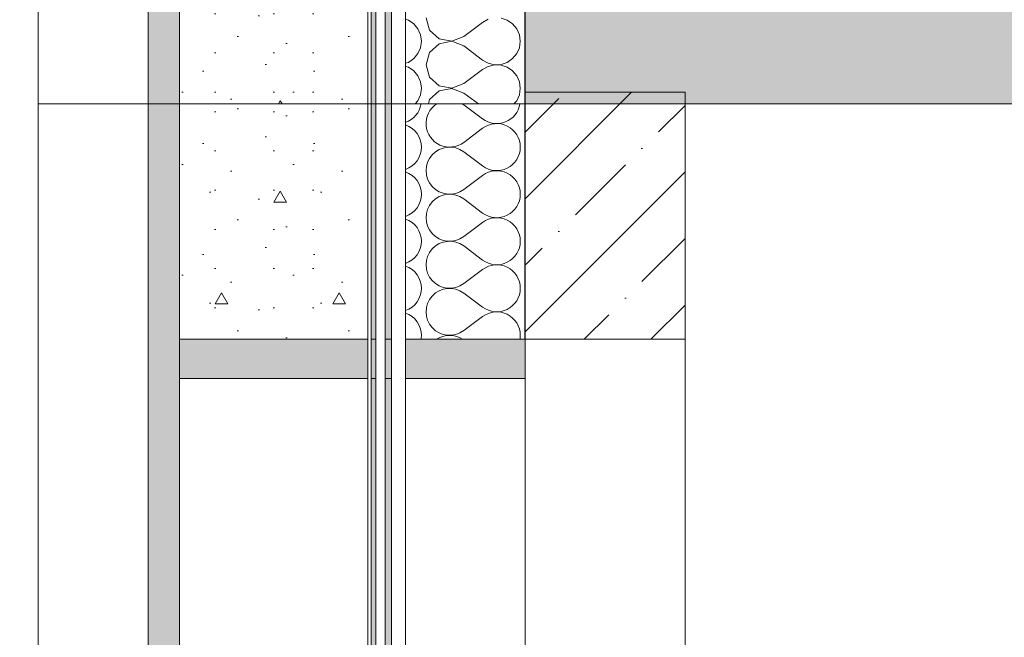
# Model space of a CAD drawing. Header units: millimetres. Extents: x -7244646 to -5701154, y 5723682 to 6071635.
# Tile 168 of 256: x -6402454 to -6401200, y 5786979 to 5787767. Entities that reach past the tile are written whole.
import ezdxf

# ---------------------------------------------------------------- set-up
doc = ezdxf.new("R2010")
doc.units = ezdxf.units.MM
doc.header["$MEASUREMENT"] = 0
doc.set_wipeout_variables(frame=1)
doc.linetypes.add('Wipeout_Contour', pattern=[1000, 0, -1000])
for name, color, linetype, lineweight in [('0_Ном._пера__1', 7, 'Continuous', 0), ('0_Ном._пера__2', 8, 'Continuous', 15), ('0_Ном._пера__21', 7, 'Continuous', 5), ('АР-Чертеж-Размеры.АР_Ном._пера__1', 7, 'Continuous', 0)]:
    doc.layers.add(name, color=color, linetype=linetype, lineweight=lineweight)
doc.layers.add('0_Ном._пера__166', color=7, linetype='Continuous', lineweight=5, true_color=0x97cbff)
doc.layers.add('АР-Чертеж-Размеры.АР', color=7, linetype='Continuous')
doc.styles.add('РЎР“Р•РќР•Р\xa0Р\x98Р\xa0_РЎРўР\x98Р›Р¬_2', font='arial.ttf')
doc.dimstyles.new('СГЕНЕРИР_СТИЛЬ__1', dxfattribs={"dimtxt": 500, "dimasz": 237.5, "dimexe": 0.18, "dimexo": 43263.067461, "dimgap": 0, "dimtad": 1, "dimlfac": 0.001, "dimzin": 0, "dimdsep": 46, "dimtxsty": 'РЎР“Р•РќР•Р\xa0Р\x98Р\xa0_РЎРўР\x98Р›Р¬_2', "dimblk": 'ARROWHEAD_6', "dimblk1": 'ARROWHEAD_6', "dimblk2": 'ARROWHEAD_6', "dimcen": 0.09, "dimclrd": 7, "dimclre": 7, "dimclrt": 7, "dimadec": 0, "dimazin": 0, "dimtfac": 1, "dimtdec": 4, "dimtmove": 2, "dimatfit": 3, "dimfxl": 1, "dimtolj": 1, "dimtzin": 0, "dimarcsym": 0})
doc.dimstyles.new('СГЕНЕРИР_СТИЛЬ__4', dxfattribs={"dimtxt": 270.000005, "dimasz": 237.5, "dimexe": 0.18, "dimexo": 300000, "dimgap": 0, "dimtad": 1, "dimlfac": 0.001, "dimzin": 0, "dimdsep": 46, "dimtxsty": 'РЎР“Р•РќР•Р\xa0Р\x98Р\xa0_РЎРўР\x98Р›Р¬_2', "dimblk": 'ARROWHEAD_6', "dimblk1": 'ARROWHEAD_6', "dimblk2": 'ARROWHEAD_6', "dimcen": 0.09, "dimclrd": 7, "dimclre": 7, "dimclrt": 7, "dimadec": 0, "dimazin": 0, "dimtfac": 1, "dimtdec": 4, "dimtmove": 0, "dimatfit": 3, "dimfxl": 1, "dimtolj": 1, "dimtzin": 0, "dimarcsym": 0})
doc.dimstyles.new('СГЕНЕРИР_СТИЛЬ__5', dxfattribs={"dimtxt": 500, "dimasz": 237.5, "dimexe": 0.18, "dimexo": 300000, "dimgap": 0, "dimtad": 1, "dimlfac": 0.001, "dimzin": 0, "dimdsep": 46, "dimtxsty": 'РЎР“Р•РќР•Р\xa0Р\x98Р\xa0_РЎРўР\x98Р›Р¬_2', "dimblk": 'ARROWHEAD_6', "dimblk1": 'ARROWHEAD_6', "dimblk2": 'ARROWHEAD_6', "dimcen": 0.09, "dimclrd": 7, "dimclre": 7, "dimclrt": 7, "dimadec": 0, "dimazin": 0, "dimtfac": 1, "dimtdec": 4, "dimtmove": 0, "dimatfit": 3, "dimfxl": 1, "dimtolj": 1, "dimtzin": 0, "dimarcsym": 0})
pattern_1 = [(45, (-7387333.12, 5739809.18), (-84.852814, 84.852814), []), (45, (-7387375.54, 5739851.61), (-84.852814, 84.852814), [90, -30, 0, -30])]

# ---------------------------------------------------------------- blocks, each defined once
blk = doc.blocks.new('*D52', base_point=(-7387333.1, 5739809.2))
at = {"layer": 'АР-Чертеж-Размеры.АР_Ном._пера__1', "color": 7, "linetype": 'Continuous', "lineweight": 0, "transparency": 16777216}
for p, q in [((-6411439.3, 5858499.2), (-6411439.3, 5858686.7)), ((-6411314.3, 5858374.2), (-6411564.3, 5858624.2)), ((-6388218.7, 5858499.2), (-6411673.7, 5858499.2)), ((-6411439.3, 5738589.2), (-6411439.3, 5858499.2)), ((-6411564.3, 5738714.2), (-6411314.3, 5738464.2)), ((-6411204.9, 5738589.2), (-6411673.7, 5738589.2)), ((-6411439.3, 5738401.7), (-6411439.3, 5738589.2))]:
    blk.add_line(p, q, dxfattribs=at)
at = {"layer": 'АР-Чертеж-Размеры.АР_Ном._пера__1', "color": 7, "lineweight": 0, "transparency": 16777216, "insert": (-6411889.3, 5853972.3), "char_height": 500, "attachment_point": 7, "rotation": 90, "style": 'РЎР“Р•РќР•Р\xa0Р\x98Р\xa0_РЎРўР\x98Р›Р¬_2'}
blk.add_mtext('\\A1;{\\pql;\\fArial|b0|i0|c204|p0;\\W1.000000;119,91}', dxfattribs=at)
blk = doc.blocks.new('ARROWHEAD_6')
at = {"color": 0, "linetype": 'Continuous', "lineweight": 0}
for p, q in [((-0.5, -0.5), (0.5, 0.5)), ((0, 0), (-1, 0))]:
    blk.add_line(p, q, dxfattribs=at)
blk = doc.blocks.new('*D103', base_point=(-7387333.1, 5739809.2))
at = {"layer": 'АР-Чертеж-Размеры.АР_Ном._пера__1', "color": 7, "linetype": 'Continuous', "lineweight": 0, "transparency": 16777216}
for p, q in [((-6403170.5, 5787484.2), (-6402920.5, 5787234.2)), ((-6402811.1, 5787359.2), (-6403279.9, 5787359.2)), ((-6403045.5, 5785409.2), (-6403045.5, 5787359.2)), ((-6403170.5, 5785534.2), (-6402920.5, 5785284.2)), ((-6402811.1, 5785409.2), (-6403279.9, 5785409.2))]:
    blk.add_line(p, q, dxfattribs=at)
at = {"layer": 'АР-Чертеж-Размеры.АР_Ном._пера__1', "color": 7, "lineweight": 0, "transparency": 16777216, "insert": (-6403099.5, 5786023.8), "char_height": 270, "attachment_point": 7, "rotation": 90, "style": 'РЎР“Р•РќР•Р\xa0Р\x98Р\xa0_РЎРўР\x98Р›Р¬_2'}
blk.add_mtext('\\A1;{\\pql;\\fArial|b0|i0|c204|p0;\\W1.000000;1,95}', dxfattribs=at)
blk = doc.blocks.new('*D104', base_point=(-7387333.1, 5739809.2))
at = {"layer": 'АР-Чертеж-Размеры.АР_Ном._пера__1', "color": 7, "linetype": 'Continuous', "lineweight": 0, "transparency": 16777216}
for p, q in [((-6403045.5, 5788559.2), (-6403045.5, 5790509.2)), ((-6403170.5, 5788684.2), (-6402920.5, 5788434.2)), ((-6402811.1, 5788559.2), (-6403279.9, 5788559.2)), ((-6403045.5, 5787359.2), (-6403045.5, 5788559.2)), ((-6403170.5, 5787484.2), (-6402920.5, 5787234.2)), ((-6402811.1, 5787359.2), (-6403279.9, 5787359.2))]:
    blk.add_line(p, q, dxfattribs=at)
at = {"layer": 'АР-Чертеж-Размеры.АР_Ном._пера__1', "color": 7, "lineweight": 0, "transparency": 16777216, "insert": (-6403099.5, 5787598.8), "char_height": 270, "attachment_point": 7, "rotation": 90, "style": 'РЎР“Р•РќР•Р\xa0Р\x98Р\xa0_РЎРўР\x98Р›Р¬_2'}
blk.add_mtext('\\A1;{\\pql;\\fArial|b0|i0|c204|p0;\\W1.000000;1,20}', dxfattribs=at)
blk = doc.blocks.new('*D146', base_point=(-7387333.1, 5739809.2))
at = {"layer": '0_Ном._пера__1', "color": 7, "linetype": 'Continuous', "lineweight": 0, "transparency": 16777216}
for p, q in [((-6410533.6, 5853209.2), (-6410533.6, 5853396.7)), ((-6410408.6, 5853084.2), (-6410658.6, 5853334.2)), ((-6410299.2, 5853209.2), (-6410767.9, 5853209.2)), ((-6410533.6, 5743109.2), (-6410533.6, 5853209.2)), ((-6410658.6, 5743234.2), (-6410408.6, 5742984.2)), ((-6410299.2, 5743109.2), (-6410767.9, 5743109.2)), ((-6410533.6, 5742921.7), (-6410533.6, 5743109.2))]:
    blk.add_line(p, q, dxfattribs=at)
at = {"layer": '0_Ном._пера__1', "color": 7, "lineweight": 0, "transparency": 16777216, "insert": (-6410633.6, 5797136), "char_height": 500, "attachment_point": 7, "rotation": 90, "style": 'РЎР“Р•РќР•Р\xa0Р\x98Р\xa0_РЎРўР\x98Р›Р¬_2'}
blk.add_mtext('\\A1;{\\pql;\\fArial|b0|i0|c204|p0;\\W1.000000;110,10}', dxfattribs=at)
blk = doc.blocks.new('*X302', base_point=(-7387333.1, 5739809.2))
at = {"layer": '0_Ном._пера__1', "color": 7, "linetype": 'Continuous', "lineweight": 0}
for p, q in [((-6401888.6, 5787658.2), (-6401864.6, 5787640.2)), ((-6401888.6, 5787610.2), (-6401864.6, 5787628.2)), ((-6401888.6, 5787598.2), (-6401864.6, 5787580.2)), ((-6401888.6, 5787550.2), (-6401864.6, 5787568.2)), ((-6401888.6, 5787538.2), (-6401864.6, 5787520.2)), ((-6401888.6, 5787490.2), (-6401864.6, 5787508.2)), ((-6401888.6, 5787478.2), (-6401864.6, 5787460.2)), ((-6401888.6, 5787430.2), (-6401864.6, 5787448.2)), ((-6401888.6, 5787418.2), (-6401864.6, 5787400.2)), ((-6401888.6, 5787370.2), (-6401864.6, 5787388.2))]:
    blk.add_line(p, q, dxfattribs=at)
for centre, start, end in [((-6401972.6, 5787664.2), 289.2776, 350.4059), ((-6401906.6, 5787634.2), 123.5573, 306.8699), ((-6401906.6, 5787634.2), 53.1301, 56.4427), ((-6401846.6, 5787664.2), 233.1301, 350.4059), ((-6401972.6, 5787604.2), 0, 70.7224), ((-6401846.6, 5787604.2), 0, 126.8699), ((-6401972.6, 5787604.2), 289.2776, 0), ((-6401906.6, 5787574.2), 53.1301, 306.8699), ((-6401846.6, 5787604.2), 233.1301, 0), ((-6401972.6, 5787544.2), 0, 70.7224), ((-6401846.6, 5787544.2), 0, 126.8699), ((-6401972.6, 5787544.2), 289.2776, 0), ((-6401906.6, 5787514.2), 53.1301, 306.8699), ((-6401846.6, 5787544.2), 233.1301, 0), ((-6401972.6, 5787484.2), 0, 70.7224), ((-6401846.6, 5787484.2), 0, 126.8699), ((-6401972.6, 5787484.2), 289.2776, 0), ((-6401906.6, 5787454.2), 53.1301, 306.8699), ((-6401846.6, 5787484.2), 233.1301, 0), ((-6401846.6, 5787424.2), 0, 126.8699), ((-6401972.6, 5787424.2), 0, 70.7224), ((-6401972.6, 5787424.2), 289.2776, 0), ((-6401906.6, 5787394.2), 53.1301, 306.8699), ((-6401846.6, 5787424.2), 233.1301, 0), ((-6401972.6, 5787364.2), 0, 70.7224), ((-6401846.6, 5787364.2), 0, 126.8699), ((-6401972.6, 5787364.2), 350.4072, 0), ((-6401906.6, 5787334.2), 56.4449, 123.5551), ((-6401846.6, 5787364.2), 350.4072, 0)]:
    blk.add_arc(centre, 30, start, end, dxfattribs=at)
blk = doc.blocks.new('Штриховка_79_3', base_point=(-7387333.1, 5739809.2))
at = {"color": 254, "linetype": 'Wipeout_Contour', "lineweight": 0, "ltscale": 34520582.81854419}
blk.add_wipeout([(-6401810.6, 5787659.2), (-6401962.7, 5787659.2), (-6401962.7, 5787359.2), (-6401810.6, 5787359.2)], dxfattribs=at)
at = {"layer": '0_Ном._пера__1', "color": 7, "linetype": 'Continuous', "lineweight": 0, "flags": 128}
blk.add_lwpolyline([(-6401810.6, 5787659.2), (-6401810.6, 5787359.2), (-6401962.7, 5787359.2), (-6401962.7, 5787659.2)], close=True, dxfattribs=at)
at = {"layer": '0_Ном._пера__1', "color": 7, "linetype": 'Continuous', "lineweight": 0}
blk.add_blockref('*X302', (-7387333.1, 5739809.2), dxfattribs=at)
blk = doc.blocks.new('*X312', base_point=(-7387333.1, 5739809.2))
at = {"layer": '0_Ном._пера__1', "color": 7, "linetype": 'Continuous', "lineweight": 0}
for p, q in [((-6401959.2, 5787766), (-6401962.7, 5787767.2)), ((-6401936.6, 5787769.2), (-6401932.1, 5787753.4)), ((-6401857.3, 5787767.2), (-6401864.6, 5787763.2)), ((-6401833.2, 5787766), (-6401841, 5787768.7)), ((-6401952.3, 5787761.3), (-6401959.2, 5787766)), ((-6401947.1, 5787755), (-6401952.3, 5787761.3)), ((-6401943.7, 5787747.4), (-6401947.1, 5787755)), ((-6401888.6, 5787745.2), (-6401864.6, 5787763.2)), ((-6401826.3, 5787761.3), (-6401833.2, 5787766)), ((-6401821.1, 5787755), (-6401826.3, 5787761.3)), ((-6401817.7, 5787747.4), (-6401821.1, 5787755)), ((-6401942.6, 5787739.2), (-6401943.7, 5787747.4)), ((-6401932.1, 5787753.4), (-6401920, 5787742.3)), ((-6401920, 5787742.3), (-6401903.9, 5787739.3)), ((-6401903.9, 5787739.3), (-6401888.6, 5787745.2)), ((-6401816.6, 5787739.2), (-6401817.7, 5787747.4)), ((-6401947.1, 5787723.4), (-6401943.7, 5787731)), ((-6401943.7, 5787731), (-6401942.6, 5787739.2)), ((-6401920, 5787736), (-6401932.1, 5787725)), ((-6401903.9, 5787739.1), (-6401920, 5787736)), ((-6401888.6, 5787733.2), (-6401903.9, 5787739.1)), ((-6401888.6, 5787733.2), (-6401864.6, 5787715.2)), ((-6401821.1, 5787723.4), (-6401817.7, 5787731)), ((-6401817.7, 5787731), (-6401816.6, 5787739.2)), ((-6401959.2, 5787712.3), (-6401952.3, 5787717)), ((-6401952.3, 5787717), (-6401947.1, 5787723.4)), ((-6401932.1, 5787725), (-6401936.6, 5787709.2)), ((-6401833.2, 5787712.3), (-6401826.3, 5787717)), ((-6401826.3, 5787717), (-6401821.1, 5787723.4)), ((-6401962.7, 5787711.2), (-6401959.2, 5787712.3)), ((-6401959.2, 5787706), (-6401962.7, 5787707.2)), ((-6401952.3, 5787701.3), (-6401959.2, 5787706)), ((-6401936.6, 5787709.2), (-6401932.1, 5787693.4)), ((-6401864.6, 5787715.2), (-6401857.3, 5787711.2)), ((-6401857.3, 5787707.2), (-6401864.6, 5787703.2)), ((-6401857.3, 5787711.2), (-6401849.3, 5787709.3)), ((-6401849.3, 5787709.1), (-6401857.3, 5787707.2)), ((-6401849.3, 5787709.3), (-6401841, 5787709.7)), ((-6401841, 5787708.7), (-6401849.3, 5787709.1)), ((-6401841, 5787709.7), (-6401833.2, 5787712.3)), ((-6401833.2, 5787706), (-6401841, 5787708.7)), ((-6401826.3, 5787701.3), (-6401833.2, 5787706)), ((-6401947.1, 5787695), (-6401952.3, 5787701.3)), ((-6401943.7, 5787687.4), (-6401947.1, 5787695)), ((-6401932.1, 5787693.4), (-6401920, 5787682.3)), ((-6401888.6, 5787685.2), (-6401864.6, 5787703.2)), ((-6401821.1, 5787695), (-6401826.3, 5787701.3)), ((-6401817.7, 5787687.4), (-6401821.1, 5787695)), ((-6401942.6, 5787679.2), (-6401943.7, 5787687.4)), ((-6401943.7, 5787671), (-6401942.6, 5787679.2)), ((-6401920, 5787682.3), (-6401903.9, 5787679.3)), ((-6401903.9, 5787679.3), (-6401888.6, 5787685.2)), ((-6401816.6, 5787679.2), (-6401817.7, 5787687.4)), ((-6401817.7, 5787671), (-6401816.6, 5787679.2)), ((-6401947.1, 5787663.4), (-6401943.7, 5787671)), ((-6401920, 5787676), (-6401932.1, 5787665)), ((-6401903.9, 5787679.1), (-6401920, 5787676)), ((-6401888.6, 5787673.2), (-6401903.9, 5787679.1)), ((-6401888.6, 5787673.2), (-6401869.9, 5787659.2)), ((-6401821.1, 5787663.4), (-6401817.7, 5787671)), ((-6401950.6, 5787659.2), (-6401947.1, 5787663.4)), ((-6401932.1, 5787665), (-6401933.7, 5787659.2)), ((-6401824.6, 5787659.2), (-6401821.1, 5787663.4))]:
    blk.add_line(p, q, dxfattribs=at)
blk = doc.blocks.new('Штриховка_84_3', base_point=(-7387333.1, 5739809.2))
at = {"color": 254, "linetype": 'Wipeout_Contour', "lineweight": 0, "ltscale": 34522165.53624893}
blk.add_wipeout([(-6401810.6, 5788539.2), (-6401962.7, 5788539.2), (-6401962.7, 5787659.2), (-6401810.6, 5787659.2)], dxfattribs=at)
at = {"layer": '0_Ном._пера__1', "color": 7, "linetype": 'Continuous', "lineweight": 0, "flags": 128}
blk.add_lwpolyline([(-6401810.6, 5788539.2), (-6401810.6, 5787659.2), (-6401962.7, 5787659.2), (-6401962.7, 5788539.2)], close=True, dxfattribs=at)
at = {"layer": '0_Ном._пера__1', "color": 7, "linetype": 'Continuous', "lineweight": 0}
blk.add_blockref('*X312', (-7387333.1, 5739809.2), dxfattribs=at)

msp = doc.modelspace()

# ---------------------------------------------------------------- hatches: boundary and pattern name
at = {"layer": '0_Ном._пера__1', "linetype": 'Continuous', "lineweight": 0, "true_color": 0x000000}
for points in [[(-6402000.673, 5784509.18), (-6402000.673, 5787659.18), (-6402006.673, 5787659.18), (-6402006.673, 5784509.18)], [(-6402010.673, 5787359.18), (-6402010.673, 5787309.18), (-6402250.673, 5787309.18), (-6402250.673, 5787359.18)], [(-6401810.577, 5787359.18), (-6401810.577, 5787309.18), (-6402010.673, 5787309.18), (-6402010.673, 5787359.18)]]:
    msp.add_hatch(color=18, dxfattribs=at).paths.add_polyline_path(points)

# ---------------------------------------------------------------- linework, layer by layer
at = {"layer": '0_Ном._пера__1', "color": 7, "linetype": 'Continuous', "lineweight": 0, "flags": 128}
for points in [[(-6402000.673, 5784509.18), (-6402000.673, 5787659.18), (-6402006.673, 5787659.18), (-6402006.673, 5784509.18)], [(-6402010.673, 5787359.18), (-6402010.673, 5787309.18), (-6402250.673, 5787309.18), (-6402250.673, 5787359.18)], [(-6401810.577, 5787359.18), (-6401810.577, 5787309.18), (-6402010.673, 5787309.18), (-6402010.673, 5787359.18)]]:
    msp.add_lwpolyline(points, close=True, dxfattribs=at)

# ---------------------------------------------------------------- dimensions: what is measured, and where the dimension line sits
at = {"color": 7, "linetype": 'Continuous', "lineweight": 0}
dim = msp.add_linear_dim(base=(-6410533.559, 5853209.181), p1=(-6406170.064, 5743109.18), p2=(-6401574.763, 5853209.181), angle=90, dimstyle='СГЕНЕРИР_СТИЛЬ__5', dxfattribs=at)
dim.commit()
dim.dimension.update_dxf_attribs({"geometry": '*D146', "text_midpoint": (-6410883.559, 5798163.771), "dimtype": 160, "text_rotation": 90})
at = {"layer": 'АР-Чертеж-Размеры.АР', "color": 7, "linetype": 'Continuous', "lineweight": 0}
for base, p1, p2, dimstyle, picture, middle in [((-6411439.299, 5858499.18), (-6410669.971, 5738589.18), (-6383892.346, 5858499.18), 'СГЕНЕРИР_СТИЛЬ__1', '*D52', (-6412139.299, 5855000.125)), ((-6403045.484, 5788559.18), (-6401606.707, 5787359.18), (-6401574.773, 5788559.18), 'СГЕНЕРИР_СТИЛЬ__4', '*D104', (-6403234.484, 5787948.375)), ((-6403045.484, 5787359.18), (-6401574.773, 5785409.18), (-6401606.707, 5787359.18), 'СГЕНЕРИР_СТИЛЬ__4', '*D103', (-6403234.484, 5786373.375))]:
    dim = msp.add_linear_dim(base=base, p1=p1, p2=p2, angle=90, dimstyle=dimstyle, dxfattribs=at)
    dim.commit()
    dim.dimension.update_dxf_attribs({"geometry": picture, "text_midpoint": middle, "dimtype": 160, "text_rotation": 90})

# ---------------------------------------------------------------- next in the draw order: wipeouts: each hides what was drawn before it
at = {"color": 254, "linetype": 'Wipeout_Contour', "lineweight": 0, "ltscale": 34517013.26601911}
msp.add_wipeout([(-6401962.673, 5784509.18), (-6401962.673, 5787659.18), (-6401980.673, 5787659.18), (-6401980.673, 5784509.18)], dxfattribs=at)

# ---------------------------------------------------------------- next in the draw order: hatches: boundary and pattern name
at = {"layer": '0_Ном._пера__1', "linetype": 'Continuous', "lineweight": 0, "true_color": 0x000000}
msp.add_hatch(color=18, dxfattribs=at).paths.add_polyline_path([(-6401980.673, 5784509.18), (-6401980.673, 5787659.18), (-6401988.673, 5787659.18), (-6401988.673, 5784509.18)])

# ---------------------------------------------------------------- next in the draw order: linework, layer by layer
at = {"layer": '0_Ном._пера__1', "color": 7, "linetype": 'Continuous', "lineweight": 0, "flags": 128}
for points in [[(-6401980.673, 5784509.18), (-6401980.673, 5787659.18), (-6401988.673, 5787659.18), (-6401988.673, 5784509.18)], [(-6401962.673, 5784509.18), (-6401962.673, 5787659.18), (-6401980.673, 5787659.18), (-6401980.673, 5784509.18)]]:
    msp.add_lwpolyline(points, close=True, dxfattribs=at)

# ---------------------------------------------------------------- next in the draw order: block references
at = {"layer": '0_Ном._пера__1', "color": 7, "linetype": 'Continuous', "lineweight": 0}
msp.add_blockref('Штриховка_79_3', (-7387333.115, 5739809.18), dxfattribs=at)

# ---------------------------------------------------------------- next in the draw order: wipeouts: each hides what was drawn before it
at = {"color": 254, "linetype": 'Wipeout_Contour', "lineweight": 0, "ltscale": 34517081.52010939}
msp.add_wipeout([(-6401988.673, 5784509.18), (-6401988.673, 5787659.18), (-6402000.673, 5787659.18), (-6402000.673, 5784509.18)], dxfattribs=at)

# ---------------------------------------------------------------- next in the draw order: linework, layer by layer
at = {"layer": '0_Ном._пера__1', "color": 7, "linetype": 'Continuous', "lineweight": 0, "flags": 128}
msp.add_lwpolyline([(-6401988.673, 5784509.18), (-6401988.673, 5787659.18), (-6402000.673, 5787659.18), (-6402000.673, 5784509.18)], close=True, dxfattribs=at)

# ---------------------------------------------------------------- next in the draw order: wipeouts: each hides what was drawn before it
at = {"color": 254, "linetype": 'Wipeout_Contour', "lineweight": 0, "ltscale": 34525463.07919243}
msp.add_wipeout([(-6401962.673, 5787659.18), (-6401962.673, 5790809.18), (-6401980.673, 5790809.18), (-6401980.673, 5787659.18)], dxfattribs=at)
at = {"color": 254, "linetype": 'Wipeout_Contour', "lineweight": 0, "ltscale": 34517077.40173309}
msp.add_wipeout([(-6401606.707, 5787359.18), (-6401606.707, 5785439.18), (-6401810.577, 5785439.18), (-6401810.577, 5787359.18)], dxfattribs=at)

# ---------------------------------------------------------------- next in the draw order: hatches: boundary and pattern name
at = {"layer": '0_Ном._пера__1', "linetype": 'Continuous', "lineweight": 0, "true_color": 0x000000}
msp.add_hatch(color=18, dxfattribs=at).paths.add_polyline_path([(-6401980.673, 5787659.18), (-6401980.673, 5790809.18), (-6401988.673, 5790809.18), (-6401988.673, 5787659.18)])

# ---------------------------------------------------------------- next in the draw order: linework, layer by layer
at = {"layer": '0_Ном._пера__1', "color": 7, "linetype": 'Continuous', "lineweight": 0, "flags": 128}
for points in [[(-6401980.673, 5787659.18), (-6401980.673, 5790809.18), (-6401988.673, 5790809.18), (-6401988.673, 5787659.18)], [(-6401962.673, 5787659.18), (-6401962.673, 5790809.18), (-6401980.673, 5790809.18), (-6401980.673, 5787659.18)], [(-6401606.707, 5787359.18), (-6401606.707, 5785439.18), (-6401810.577, 5785439.18), (-6401810.577, 5787359.18)]]:
    msp.add_lwpolyline(points, close=True, dxfattribs=at)

# ---------------------------------------------------------------- next in the draw order: wipeouts: each hides what was drawn before it
at = {"color": 254, "linetype": 'Wipeout_Contour', "lineweight": 0, "ltscale": 34517123.06613063}
msp.add_wipeout([(-6402006.673, 5784509.18), (-6402006.673, 5787659.18), (-6402010.673, 5787659.18), (-6402010.673, 5784509.18)], dxfattribs=at)

# ---------------------------------------------------------------- next in the draw order: linework, layer by layer
at = {"layer": '0_Ном._пера__1', "color": 7, "linetype": 'Continuous', "lineweight": 0, "flags": 128}
msp.add_lwpolyline([(-6402006.673, 5784509.18), (-6402006.673, 5787659.18), (-6402010.673, 5787659.18), (-6402010.673, 5784509.18)], close=True, dxfattribs=at)

# ---------------------------------------------------------------- next in the draw order: block references
at = {"layer": '0_Ном._пера__1', "color": 7, "linetype": 'Continuous', "lineweight": 0}
msp.add_blockref('Штриховка_84_3', (-7387333.115, 5739809.18), dxfattribs=at)

# ---------------------------------------------------------------- next in the draw order: hatches: boundary and pattern name
at = {"layer": '0_Ном._пера__1', "linetype": 'Continuous', "lineweight": 0}
h = msp.add_hatch(dxfattribs=at)
h.set_pattern_fill('ЖЕЛЕЗОБЕТОН__PROJECT__0003', style=0, pattern_type=2)
h.set_pattern_definition(pattern_1)
h.paths.add_polyline_path([(-6391597.134, 5787659.18), (-6391597.134, 5787859.18), (-6401810.577, 5787859.18), (-6401810.577, 5787659.18)])
h = msp.add_hatch(dxfattribs=at)
h.set_pattern_fill('ЖЕЛЕЗОБЕТОН__PROJECT__0003', style=0, pattern_type=2)
h.set_pattern_definition(pattern_1)
h.paths.add_polyline_path([(-6401606.707, 5787674.18), (-6401810.577, 5787674.18), (-6401810.577, 5787359.18), (-6401606.707, 5787359.18)])

# ---------------------------------------------------------------- next in the draw order: linework, layer by layer
at = {"layer": '0_Ном._пера__21', "color": 7, "linetype": 'Continuous', "lineweight": 5, "flags": 128}
for points in [[(-6391597.134, 5787659.18), (-6391597.134, 5787859.18), (-6401810.577, 5787859.18), (-6401810.577, 5787659.18)], [(-6401606.707, 5787674.18), (-6401810.577, 5787674.18), (-6401810.577, 5787359.18), (-6401606.707, 5787359.18)]]:
    msp.add_lwpolyline(points, close=True, dxfattribs=at)

# ---------------------------------------------------------------- next in the draw order: wipeouts: each hides what was drawn before it
at = {"color": 254, "linetype": 'Wipeout_Contour', "lineweight": 0, "ltscale": 34518262.71198522}
msp.add_wipeout([(-6402010.673, 5785439.18), (-6402010.673, 5787309.18), (-6402250.673, 5787309.18), (-6402250.673, 5785439.18)], dxfattribs=at)

# ---------------------------------------------------------------- next in the draw order: hatches: boundary and pattern name
at = {"layer": '0_Ном._пера__166', "linetype": 'Continuous', "lineweight": 0, "true_color": 0x0f1419}
msp.add_hatch(color=168, dxfattribs=at).paths.add_polyline_path([(-6402250.673, 5784509.18), (-6402250.673, 5787659.18), (-6402290.673, 5787659.18), (-6402290.673, 5784509.18)])

# ---------------------------------------------------------------- next in the draw order: linework, layer by layer
at = {"layer": '0_Ном._пера__1', "color": 7, "linetype": 'Continuous', "lineweight": 0, "flags": 128}
for points in [[(-6402250.673, 5784509.18), (-6402250.673, 5787659.18), (-6402290.673, 5787659.18), (-6402290.673, 5784509.18)], [(-6402010.673, 5785439.18), (-6402010.673, 5787309.18), (-6402250.673, 5787309.18), (-6402250.673, 5785439.18)]]:
    msp.add_lwpolyline(points, close=True, dxfattribs=at)

# ---------------------------------------------------------------- next in the draw order: wipeouts: each hides what was drawn before it
at = {"color": 254, "linetype": 'Wipeout_Contour', "lineweight": 0, "ltscale": 34518167.66584516}
msp.add_wipeout([(-6402290.673, 5784509.18), (-6402290.673, 5787659.18), (-6402430.673, 5787659.18), (-6402430.673, 5784509.18)], dxfattribs=at)
at = {"color": 254, "linetype": 'Wipeout_Contour', "lineweight": 0, "ltscale": 34521306.96937876}
msp.add_wipeout([(-6402250.673, 5787359.18), (-6402010.673, 5787359.18), (-6402010.673, 5787659.18), (-6402250.673, 5787659.18)], dxfattribs=at)

# ---------------------------------------------------------------- next in the draw order: hatches: boundary and pattern name
at = {"layer": '0_Ном._пера__1', "linetype": 'Continuous', "lineweight": 0, "true_color": 0x000000}
msp.add_hatch(color=18, dxfattribs=at).paths.add_polyline_path([(-6402000.673, 5787659.18), (-6402000.673, 5790809.18), (-6402006.673, 5790809.18), (-6402006.673, 5787659.18)])
at = {"layer": '0_Ном._пера__166', "linetype": 'Continuous', "lineweight": 0, "true_color": 0x0f1419}
msp.add_hatch(color=168, dxfattribs=at).paths.add_polyline_path([(-6402250.673, 5787659.18), (-6402250.673, 5790809.18), (-6402290.673, 5790809.18), (-6402290.673, 5787659.18)])
at = {"layer": '0_Ном._пера__2', "linetype": 'Continuous', "lineweight": 15}
h = msp.add_hatch(dxfattribs=at)
h.set_pattern_fill('01_ЦП_СТЯЖКА_1_20_0003', color=8, style=0, pattern_type=2)
h.set_pattern_definition([(0, (-6402130.67, 5787274.18), (0, 259.8), [16.25, -133.75]), (0, (-6402055.67, 5787404.08), (0, 259.8), [16.25, -133.75]), (60, (-6402130.67, 5787274.18), (-225, 129.9), [16.25, -133.75]), (60, (-6401980.67, 5787274.18), (-225, 129.9), [16.25, -133.75]), (120, (-6402114.42, 5787274.18), (225, 129.9), [16.25, -133.75]), (120, (-6401964.42, 5787274.18), (225, 129.9), [16.25, -133.75]), (0, (-6402130.673, 5787299.18), (0, 50), [0, -50, 0, -75]), (45, (-6402105.673, 5787299.18), (-35.3553, 35.3553), [0, -37.5, 0, -62.5])])
h.paths.add_polyline_path([(-6402250.673, 5787359.18), (-6402010.673, 5787359.18), (-6402010.673, 5787659.18), (-6402250.673, 5787659.18)])

# ---------------------------------------------------------------- next in the draw order: linework, layer by layer
at = {"layer": '0_Ном._пера__1', "color": 7, "linetype": 'Continuous', "lineweight": 0, "flags": 128}
for points in [[(-6402250.673, 5787659.18), (-6402250.673, 5790809.18), (-6402290.673, 5790809.18), (-6402290.673, 5787659.18)], [(-6402000.673, 5787659.18), (-6402000.673, 5790809.18), (-6402006.673, 5790809.18), (-6402006.673, 5787659.18)], [(-6402290.673, 5784509.18), (-6402290.673, 5787659.18), (-6402430.673, 5787659.18), (-6402430.673, 5784509.18)], [(-6402250.673, 5787359.18), (-6402010.673, 5787359.18), (-6402010.673, 5787659.18), (-6402250.673, 5787659.18)]]:
    msp.add_lwpolyline(points, close=True, dxfattribs=at)

# ---------------------------------------------------------------- next in the draw order: wipeouts: each hides what was drawn before it
at = {"color": 254, "linetype": 'Wipeout_Contour', "lineweight": 0, "ltscale": 34526617.19649872}
msp.add_wipeout([(-6402290.673, 5787659.18), (-6402290.673, 5790809.18), (-6402430.673, 5790809.18), (-6402430.673, 5787659.18)], dxfattribs=at)
at = {"color": 254, "linetype": 'Wipeout_Contour', "lineweight": 0, "ltscale": 34525531.31657814}
msp.add_wipeout([(-6401988.673, 5787659.18), (-6401988.673, 5790809.18), (-6402000.673, 5790809.18), (-6402000.673, 5787659.18)], dxfattribs=at)

# ---------------------------------------------------------------- next in the draw order: linework, layer by layer
at = {"layer": '0_Ном._пера__1', "color": 7, "linetype": 'Continuous', "lineweight": 0, "flags": 128}
for points in [[(-6402290.673, 5787659.18), (-6402290.673, 5790809.18), (-6402430.673, 5790809.18), (-6402430.673, 5787659.18)], [(-6401988.673, 5787659.18), (-6401988.673, 5790809.18), (-6402000.673, 5790809.18), (-6402000.673, 5787659.18)]]:
    msp.add_lwpolyline(points, close=True, dxfattribs=at)

# ---------------------------------------------------------------- next in the draw order: wipeouts: each hides what was drawn before it
at = {"color": 254, "linetype": 'Wipeout_Contour', "lineweight": 0, "ltscale": 34525572.8524314}
msp.add_wipeout([(-6402006.673, 5787659.18), (-6402006.673, 5790809.18), (-6402010.673, 5790809.18), (-6402010.673, 5787659.18)], dxfattribs=at)

# ---------------------------------------------------------------- next in the draw order: linework, layer by layer
at = {"layer": '0_Ном._пера__1', "color": 7, "linetype": 'Continuous', "lineweight": 0, "flags": 128}
msp.add_lwpolyline([(-6402006.673, 5787659.18), (-6402006.673, 5790809.18), (-6402010.673, 5790809.18), (-6402010.673, 5787659.18)], close=True, dxfattribs=at)

# ---------------------------------------------------------------- next in the draw order: wipeouts: each hides what was drawn before it
at = {"color": 254, "linetype": 'Wipeout_Contour', "lineweight": 0, "ltscale": 34522889.65388531}
msp.add_wipeout([(-6402250.673, 5787659.18), (-6402010.673, 5787659.18), (-6402010.673, 5788539.18), (-6402250.673, 5788539.18)], dxfattribs=at)

# ---------------------------------------------------------------- next in the draw order: hatches: boundary and pattern name
at = {"layer": '0_Ном._пера__2', "linetype": 'Continuous', "lineweight": 15}
h = msp.add_hatch(dxfattribs=at)
h.set_pattern_fill('01_ЦП_СТЯЖКА_1_20_0003', color=8, style=0, pattern_type=2)
h.set_pattern_definition([(0, (-6402130.67, 5787649.18), (0, 259.81), [16.25, -133.75]), (0, (-6402055.67, 5787779.08), (0, 259.81), [16.25, -133.75]), (60, (-6402130.67, 5787649.18), (-225, 129.904), [16.25, -133.75]), (60, (-6401980.67, 5787649.18), (-225, 129.904), [16.25, -133.75]), (120, (-6402114.42, 5787649.18), (225, 129.904), [16.25, -133.75]), (120, (-6401964.42, 5787649.18), (225, 129.904), [16.25, -133.75]), (0, (-6402130.673, 5787674.18), (0, 50), [0, -50, 0, -75]), (45, (-6402105.673, 5787674.18), (-35.3553, 35.3553), [0, -37.5, 0, -62.5])])
h.paths.add_polyline_path([(-6402250.673, 5787659.18), (-6402010.673, 5787659.18), (-6402010.673, 5788539.18), (-6402250.673, 5788539.18)])

# ---------------------------------------------------------------- next in the draw order: linework, layer by layer
at = {"layer": '0_Ном._пера__1', "color": 7, "linetype": 'Continuous', "lineweight": 0, "flags": 128}
msp.add_lwpolyline([(-6402250.673, 5787659.18), (-6402010.673, 5787659.18), (-6402010.673, 5788539.18), (-6402250.673, 5788539.18)], close=True, dxfattribs=at)

doc.saveas('drawing.dxf')
